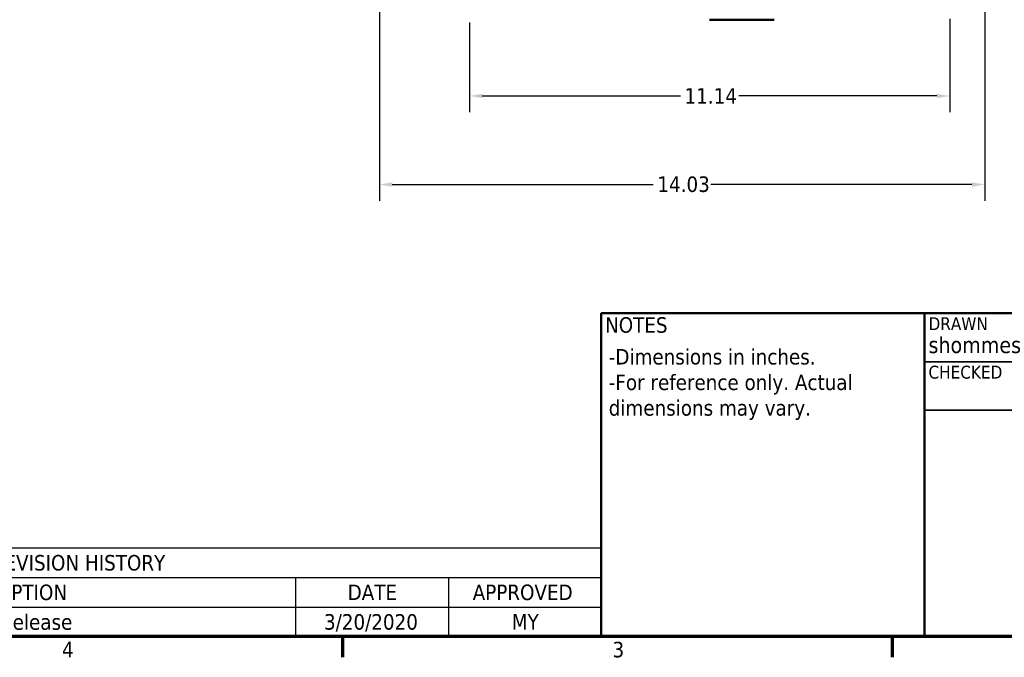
# Model space of a CAD drawing. Header units: inches. Extents: x 0 to 102, y 2 to 64.
# Tile 4 of 18: x 56 to 79, y 3 to 17. Entities that reach past the tile are written whole.
import ezdxf
from ezdxf.enums import TextEntityAlignment as Align

# ---------------------------------------------------------------- set-up
doc = ezdxf.new("R2010")
doc.units = ezdxf.units.IN
doc.header["$LTSCALE"] = 3
doc.header["$MEASUREMENT"] = 0
for name, color, linetype, lineweight in [('Border (ANSI)', 7, 'Continuous', 70), ('Dimension (ANSI)', 7, 'Continuous', 25), ('Symbol (ANSI)', 7, 'Continuous', 25), ('Title (ANSI)', 7, 'Continuous', 50), ('Visible (ANSI)', 7, 'Continuous', 50)]:
    doc.layers.add(name, color=color, linetype=linetype, lineweight=lineweight)
doc.styles.add('Note Text (ANSI)', font='tahoma.ttf')
doc.styles.get("Standard").update_dxf_attribs({"font": 'tahoma.ttf'})
doc.styles.add('Text Style38', font='tahoma.ttf')
doc.styles.add('Text Style39', font='tahoma.ttf')
doc.dimstyles.new('Default (ANSI)', dxfattribs={"dimscale": 3, "dimtxt": 0.12, "dimasz": 0.098425, "dimexe": 0.125, "dimexo": 0.0625, "dimgap": 0.031496, "dimtad": 0, "dimtih": 1, "dimtoh": 1, "dimrnd": 1e-08, "dimzin": 4, "dimdsep": 46, "dimtxsty": 'Note Text (ANSI)', "dimcen": 0.09, "dimdle": 0.393701, "dimclrd": 256, "dimclre": 256, "dimclrt": 256, "dimadec": 0, "dimazin": 1, "dimtfac": 1, "dimtofl": 0, "dimtmove": 0, "dimatfit": 3, "dimfxl": 1, "dimtolj": 1, "dimtzin": 4, "dimlwd": -1, "dimlwe": -1, "dimarcsym": 0})

# ---------------------------------------------------------------- blocks, each defined once
blk = doc.blocks.new('Borders Default Border')
at = {"layer": 'Border (ANSI)'}
for p, q in [((21.25, 1), (21.25, 0.84)), ((25.5, 1), (25.5, 0.84))]:
    blk.add_line(p, q, dxfattribs=at)
at = {"layer": 'Border (ANSI)', "flags": 128}
blk.add_lwpolyline([(0.5, 1), (0.5, 21), (33.5, 21), (33.5, 1), (0.5, 1)], dxfattribs=at)
at = {"layer": 'Border (ANSI)', "char_height": 0.12, "attachment_point": 7, "style": 'Note Text (ANSI)'}
for s, insert in [('4', (19.0831, 0.84)), ('3', (23.3377, 0.8375))]:
    blk.add_mtext(s, dxfattribs=dict(at, insert=insert))
blk = doc.blocks.new('Title Blocks ECS Standard w Comments')
at = {"layer": 'Title (ANSI)'}
for p, q in [((2.1817, 4.7562), (2.1817, 7.2562)), ((2.1817, 7.2562), (4.6817, 7.2562)), ((4.6817, 7.2562), (4.6817, 4.7562)), ((12.4317, 7.2562), (4.6817, 7.2562)), ((4.6817, 7.2562), (4.6817, 4.7562)), ((4.6817, 4.7562), (2.1817, 4.7562)), ((4.6817, 4.7562), (12.4317, 4.7562))]:
    blk.add_line(p, q, dxfattribs=at)
at = {"layer": 'Title (ANSI)', "lineweight": 35}
for p, q in [((4.6817, 6.8812), (7.4317, 6.8812)), ((4.6817, 6.5062), (7.4317, 6.5062))]:
    blk.add_line(p, q, dxfattribs=at)
at = {"layer": 'Title (ANSI)', "style": 'Text Style38'}
for s, p in [('DRAWN', (4.7117, 7.2262)), ('CHECKED', (4.7117, 6.8512))]:
    blk.add_text(s, height=0.1, dxfattribs=at).set_placement(p, align=Align.TOP_LEFT)
at = {"layer": 'Title (ANSI)', "insert": (2.2117, 7.2262), "char_height": 0.12, "attachment_point": 1, "style": 'Note Text (ANSI)'}
blk.add_mtext('\\fTahoma|b0|i0;NOTES', dxfattribs=at)
at = {"layer": 'Title (ANSI)', "lineweight": 30, "flags": 63}
for tag, p in [('COMPANY', (9.9317, 6.9462)), ('REVISION_NUMBER', (8.5567, 5.3812)), ('<DRAWING_NUMBER>', (10.6817, 5.3997)), ('Sheet_Size', (7.8067, 5.3812))]:
    blk.add_attdef(tag, text='', height=0.24, dxfattribs=at).set_placement(p, align=Align.MIDDLE_CENTER)
for tag, height, p in [('COMMENTS', 0.12, (2.2117, 7.0062)), ('DESCRIPTION', 0.125, (8.9617, 6.3862))]:
    blk.add_attdef(tag, text='', height=height, dxfattribs=at).set_placement(p, align=Align.TOP_LEFT)
at = {"layer": 'Title (ANSI)', "style": 'Text Style39'}
for tag, p in [('AUTHOR', (4.7117, 6.9112)), ('CREATION_DATE', (6.4617, 6.9112)), ('CHECKED_BY', (4.7117, 6.5362)), ('CHECKED_DATE', (6.4617, 6.5362))]:
    blk.add_attdef(tag, text='', height=0.125, dxfattribs=at).set_placement(p, align=Align.BOTTOM_LEFT)
at = {"layer": 'Title (ANSI)', "lineweight": 30, "width": 0.9, "flags": 63}
blk.add_attdef('PART_NUMBER', text='', height=0.24, dxfattribs=at).set_placement((7.4617, 6.2226), align=Align.MIDDLE_LEFT)
at = {"layer": 'Title (ANSI)', "lineweight": 30, "flags": 63}
blk.add_attdef('Initial_View_Scale', text='', height=0.12, dxfattribs=at).set_placement((8.5217, 4.7862), align=Align.BOTTOM_RIGHT)
blk = doc.blocks.new('*D16')
at = {"layer": 'Defpoints', "color": 0, "transparency": 16777216}
for p in [(64.61, 35.392), (78.644, 19.629), (78.644, 13.487)]:
    blk.add_point(p, dxfattribs=at)
at = {"layer": 'Dimension (ANSI)', "transparency": 16777216}
for p, q in [((64.61, 35.205), (64.61, 13.112)), ((78.644, 19.442), (78.644, 13.112)), ((64.906, 13.487), (70.958, 13.487)), ((78.348, 13.487), (72.296, 13.487))]:
    blk.add_line(p, q, dxfattribs=at)
for points in [[(64.906, 13.537), (64.906, 13.438), (64.61, 13.487)], [(78.348, 13.537), (78.348, 13.438), (78.644, 13.487)]]:
    blk.add_solid(points, dxfattribs=at)
at = {"layer": 'Dimension (ANSI)', "transparency": 16777216, "insert": (71.053, 13.675), "char_height": 0.36, "attachment_point": 1, "style": 'Note Text (ANSI)'}
blk.add_mtext('\\A1;14.03', dxfattribs=at)
blk = doc.blocks.new('*D17')
at = {"layer": 'Defpoints', "color": 0, "transparency": 16777216}
for p in [(66.697, 17.431), (77.833, 17.516), (77.833, 15.541)]:
    blk.add_point(p, dxfattribs=at)
at = {"layer": 'Dimension (ANSI)', "transparency": 16777216}
for p, q in [((66.697, 17.243), (66.697, 15.166)), ((77.833, 17.328), (77.833, 15.166)), ((66.992, 15.541), (71.588, 15.541)), ((77.537, 15.541), (72.941, 15.541))]:
    blk.add_line(p, q, dxfattribs=at)
for points in [[(66.992, 15.59), (66.992, 15.492), (66.697, 15.541)], [(77.537, 15.59), (77.537, 15.492), (77.833, 15.541)]]:
    blk.add_solid(points, dxfattribs=at)
at = {"layer": 'Dimension (ANSI)', "transparency": 16777216, "insert": (71.683, 15.722), "char_height": 0.36, "attachment_point": 1, "style": 'Note Text (ANSI)'}
blk.add_mtext('\\A1;11.14', dxfattribs=at)
blk = doc.blocks.new('REVISION HISTORY')
at = {"layer": 'Symbol (ANSI)'}
for p, q in [((15.2701, 1.6858), (23.25, 1.6858)), ((23.25, 1.6858), (23.25, 1.4572)), ((15.2701, 1.4572), (23.25, 1.4572)), ((20.8878, 1.4572), (20.8878, 1.2286)), ((22.0689, 1.4572), (22.0689, 1.2286)), ((23.25, 1.4572), (23.25, 1.2286)), ((15.2701, 1.2286), (23.25, 1.2286)), ((20.8878, 1.2286), (20.8878, 1)), ((22.0689, 1.2286), (22.0689, 1)), ((23.25, 1.2286), (23.25, 1)), ((15.2701, 1), (23.25, 1))]:
    blk.add_line(p, q, dxfattribs=at)
at = {"layer": 'Symbol (ANSI)', "char_height": 0.12, "attachment_point": 7, "style": 'Note Text (ANSI)'}
for s, insert in [('REVISION HISTORY', (18.5398, 1.5089)), ('DESCRIPTION', (18.1638, 1.2804)), ('DATE', (21.2904, 1.2829)), ('APPROVED', (22.2571, 1.2804)), ('Initial Release', (18.1664, 1.0504)), ('3/20/2020', (21.1077, 1.0386)), ('MY', (22.5593, 1.0543))]:
    blk.add_mtext(s, dxfattribs=dict(at, insert=insert))

msp = doc.modelspace()

# ---------------------------------------------------------------- linework, layer by layer
at = {"layer": 'Visible (ANSI)'}
msp.add_line((72.26, 17.311), (73.764, 17.311), dxfattribs=at)

# ---------------------------------------------------------------- block references
at = {"xscale": 3, "yscale": 3, "zscale": 3}
msp.add_blockref('Borders Default Border', (0, 0), dxfattribs=at)
ref = msp.add_blockref('Title Blocks ECS Standard w Comments', (63.205, -11.269), dxfattribs=dict(xscale=3, yscale=3, zscale=3))
ref.add_attrib('AUTHOR', 'shommes', dxfattribs={"layer": 'Title (ANSI)', "height": 0.375, "style": 'Text Style39'}).set_placement((77.34, 9.465), align=Align.BOTTOM_LEFT)
at = {"layer": 'Symbol (ANSI)', "xscale": 3, "yscale": 3, "zscale": 3}
msp.add_blockref('REVISION HISTORY', (0, 0), dxfattribs=at)

# ---------------------------------------------------------------- texts
at = {"layer": 'Symbol (ANSI)', "insert": (69.926, 9.672), "char_height": 0.36, "width": 7.00577, "attachment_point": 1, "line_spacing_factor": 0.987884, "style": 'Note Text (ANSI)'}
msp.add_mtext('\\fTahoma|b0|i0;-Dimensions in inches.\\P\\fTahoma|b0|i0;-For reference only. Actual\\P\\fTahoma|b0|i0;dimensions may vary.', dxfattribs=at)

# ---------------------------------------------------------------- dimensions: what is measured, and where the dimension line sits
at = {"layer": 'Dimension (ANSI)'}
for base, p1, p2, picture, middle in [((78.644, 13.487), (64.61, 35.392), (78.644, 19.629), '*D16', (71.627, 13.487)), ((77.833, 15.541), (66.697, 17.431), (77.833, 17.516), '*D17', (72.265, 15.541))]:
    dim = msp.add_linear_dim(base=base, p1=p1, p2=p2, dimstyle='Default (ANSI)', override={"dimgap": 0.031496, "dimtih": 0, "dimtoh": 0, "dimdec": 2, "dimtol": 0, "dimlim": 0, "dimtp": 0, "dimtm": 0, "dimtdec": 2, "dimatfit": 1}, dxfattribs=at)
    dim.commit()
    dim.dimension.update_dxf_attribs({"geometry": picture, "text_midpoint": middle, "dimtype": 160})

doc.saveas('drawing.dxf')
